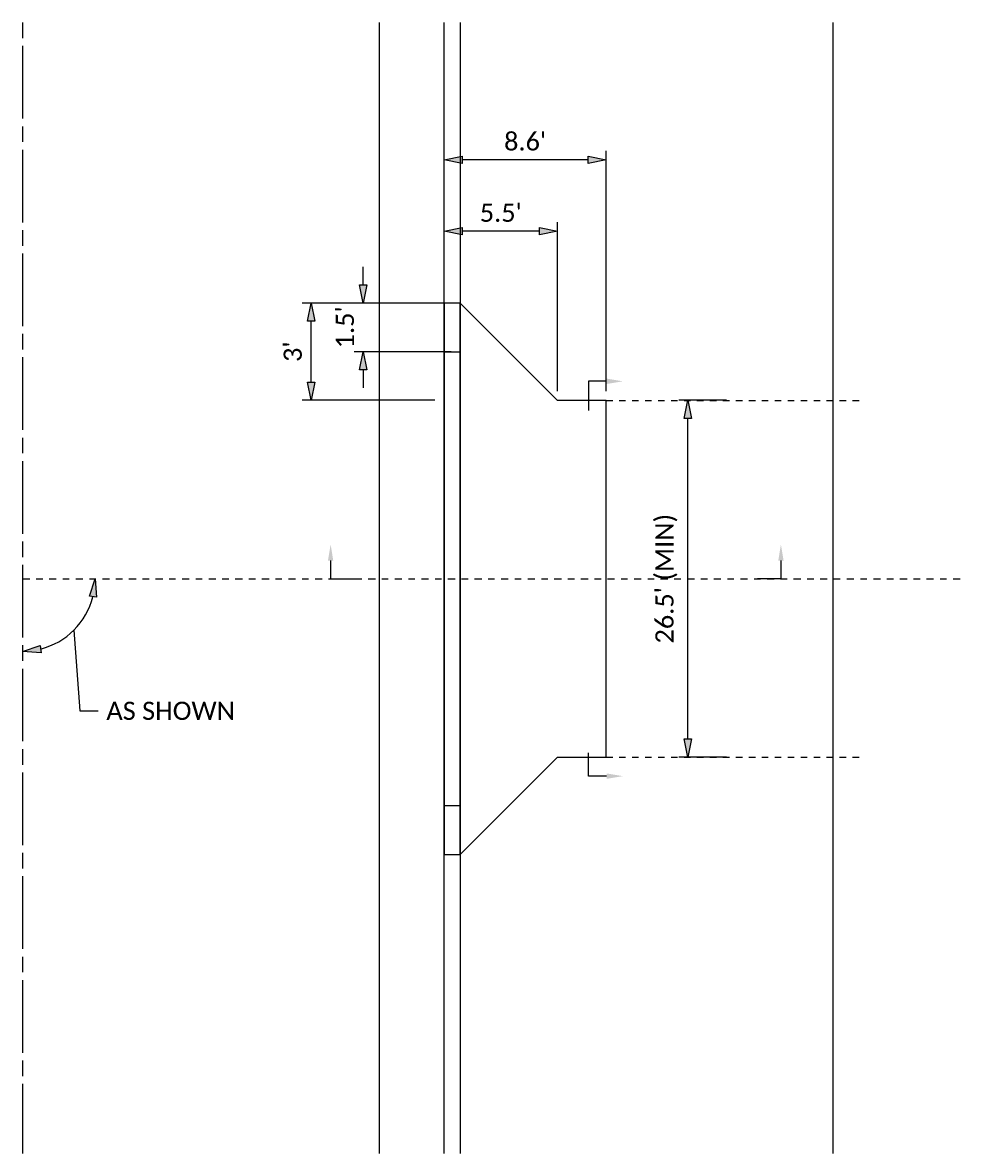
# Model space of a CAD drawing. Header units: feet. Extents: x 2426408 to 2426536, y 203902 to 203941.
# Tile 4 of 5: x 2426494 to 2426508, y 203906 to 203923. Entities that reach past the tile are written whole.
import ezdxf
from ezdxf import colors
from ezdxf.entities.mleader import LeaderData, LeaderLine
from ezdxf.math import Vec2, Vec3

# ---------------------------------------------------------------- set-up
doc = ezdxf.new("R2010")
doc.units = ezdxf.units.FT
doc.header["$MEASUREMENT"] = 0
for name, pattern in [('CL', [2, 0.3, -0.15, 1.4, -0.15]), ('OhDOT_USTN5', [0.11, 0.055, -0.055]), ('OhDOT_USTN7', [0.221, 0.11, -0.028, 0.055, -0.028]), ('rowex', [0])]:
    doc.linetypes.add(name, pattern=pattern)
for name, color, linetype in [('GE_P_Driveway_CL', 7, 'OhDOT_USTN7'), ('GE_X_CL', 7, 'CL'), ('PV_P_Curb', 120, 'Continuous'), ('PV_P_Drive', 230, 'Continuous'), ('PV_X_Driveway', 7, 'OhDOT_USTN5'), ('RW_X_Fee_RW', 6, 'rowex'), ('SH_TextL', 240, 'Continuous'), ('SH_TextM', 7, 'Continuous')]:
    doc.layers.add(name, color=color, linetype=linetype)
doc.styles.get("Standard").update_dxf_attribs({"font": 'calibri.ttf'})
doc.styles.add('Straight-Normal', font='calibri.ttf', dxfattribs={"height": 0.14})
doc.dimstyles.new('Dec-0  Straight', dxfattribs={"dimtxt": 0.14, "dimasz": 0.14, "dimexe": 0.07, "dimexo": 0.07, "dimgap": 0.07, "dimtad": 1, "dimdec": 0, "dimzin": 3, "dimdsep": 46, "dimtxsty": 'Straight-Normal', "dimblk": 'Dim1', "dimcen": 0, "dimclrd": 95, "dimclre": 95, "dimclrt": 7, "dimadec": 0, "dimazin": 3, "dimtfac": 1, "dimtdec": 0, "dimtix": 1, "dimtofl": 0, "dimtmove": 1, "dimatfit": 3, "dimldrblk": 'Dim1', "dimfxl": 1, "dimtolj": 1, "dimtzin": 0, "dimlwd": -1, "dimlwe": -1, "dimarcsym": 0})

# ---------------------------------------------------------------- blocks, each defined once
blk = doc.blocks.new('Dim1')
h = blk.add_hatch(color=4)
h.dxf.hatch_style = 1
h.paths.add_polyline_path([(0, 0), (-1, -0.2), (-1, 0.2)])
at = {"color": 4}
blk.add_lwpolyline([(0, 0), (-1, -0.2), (-1, 0.2), (0, 0)], dxfattribs=at)
blk = doc.blocks.new('*D983')
at = {"layer": 'Defpoints', "color": 0, "transparency": 16777216}
for p in [(2426500, 203921.373), (2426500, 203917.666), (2426502.5, 203917.666)]:
    blk.add_point(p, dxfattribs=at)
at = {"layer": 'SH_TextL', "color": 95, "linetype": 'Continuous', "transparency": 16777216}
for p, q in [((2426500, 203917.806), (2426500, 203921.513)), ((2426502.5, 203917.806), (2426502.5, 203921.513)), ((2426502.22, 203921.373), (2426500.28, 203921.373))]:
    blk.add_line(p, q, dxfattribs=at)
at = {"layer": 'SH_TextL', "color": 95, "transparency": 16777216, "xscale": 0.28, "yscale": 0.28, "zscale": 0.28, "rotation": 180}
blk.add_blockref('Dim1', (2426500, 203921.373), dxfattribs=at)
at = {"layer": 'SH_TextL', "color": 95, "transparency": 16777216, "xscale": 0.28, "yscale": 0.28, "zscale": 0.28}
blk.add_blockref('Dim1', (2426502.5, 203921.373), dxfattribs=at)
at = {"layer": 'SH_TextL', "color": 7, "transparency": 16777216, "insert": (2426501.25, 203921.656), "char_height": 0.28, "width": 4.14767, "attachment_point": 5, "style": 'Straight-Normal'}
blk.add_mtext("\\A1;8.6'", dxfattribs=at)
blk = doc.blocks.new('*D984')
at = {"layer": 'Defpoints', "color": 0, "transparency": 16777216}
for p in [(2426500, 203920.274), (2426500, 203917.666), (2426501.75, 203917.666)]:
    blk.add_point(p, dxfattribs=at)
at = {"layer": 'SH_TextL', "color": 95, "linetype": 'Continuous', "transparency": 16777216}
for p, q in [((2426500, 203917.806), (2426500, 203920.414)), ((2426501.75, 203917.806), (2426501.75, 203920.414)), ((2426501.47, 203920.274), (2426500.28, 203920.274))]:
    blk.add_line(p, q, dxfattribs=at)
at = {"layer": 'SH_TextL', "color": 95, "transparency": 16777216, "xscale": 0.28, "yscale": 0.28, "zscale": 0.28, "rotation": 180}
blk.add_blockref('Dim1', (2426500, 203920.274), dxfattribs=at)
at = {"layer": 'SH_TextL', "color": 95, "transparency": 16777216, "xscale": 0.28, "yscale": 0.28, "zscale": 0.28}
blk.add_blockref('Dim1', (2426501.75, 203920.274), dxfattribs=at)
at = {"layer": 'SH_TextL', "color": 7, "transparency": 16777216, "insert": (2426500.875, 203920.556), "char_height": 0.28, "attachment_point": 5, "style": 'Straight-Normal'}
blk.add_mtext("\\A1;5.5'", dxfattribs=at)
blk = doc.blocks.new('*D985')
at = {"layer": 'Defpoints', "color": 0, "transparency": 16777216}
for p in [(2426503.759, 203917.666), (2426504.498, 203917.666), (2426504.498, 203912.166)]:
    blk.add_point(p, dxfattribs=at)
at = {"layer": 'SH_TextL', "color": 95, "linetype": 'Continuous', "transparency": 16777216}
for p, q in [((2426504.358, 203917.666), (2426503.619, 203917.666)), ((2426503.759, 203912.446), (2426503.759, 203917.386)), ((2426504.358, 203912.166), (2426503.619, 203912.166))]:
    blk.add_line(p, q, dxfattribs=at)
at = {"layer": 'SH_TextL', "color": 95, "transparency": 16777216, "xscale": 0.28, "yscale": 0.28, "zscale": 0.28}
for p, rotation in [((2426503.759, 203917.666), 90), ((2426503.759, 203912.166), 270)]:
    blk.add_blockref('Dim1', p, dxfattribs=dict(at, rotation=rotation))
at = {"layer": 'SH_TextL', "color": 7, "transparency": 16777216, "insert": (2426503.429, 203914.916), "char_height": 0.28, "attachment_point": 5, "rotation": 90, "style": 'Straight-Normal'}
blk.add_mtext("\\A1;26.5' (MIN)", dxfattribs=at)
blk = doc.blocks.new('*D986')
at = {"layer": 'Defpoints', "color": 0, "transparency": 16777216}
for p in [(2426500.25, 203919.166), (2426498.754, 203918.416), (2426500.25, 203918.416)]:
    blk.add_point(p, dxfattribs=at)
at = {"layer": 'SH_TextL', "color": 95, "linetype": 'Continuous', "transparency": 16777216}
for p, q in [((2426498.754, 203919.446), (2426498.754, 203919.726)), ((2426500.11, 203919.166), (2426498.614, 203919.166)), ((2426500.11, 203918.416), (2426498.614, 203918.416)), ((2426498.754, 203918.136), (2426498.754, 203917.856))]:
    blk.add_line(p, q, dxfattribs=at)
at = {"layer": 'SH_TextL', "color": 95, "transparency": 16777216, "xscale": 0.28, "yscale": 0.28, "zscale": 0.28}
for p, rotation in [((2426498.754, 203919.166), 270), ((2426498.754, 203918.416), 90)]:
    blk.add_blockref('Dim1', p, dxfattribs=dict(at, rotation=rotation))
at = {"layer": 'SH_TextL', "color": 7, "transparency": 16777216, "insert": (2426498.472, 203918.791), "char_height": 0.28, "attachment_point": 5, "rotation": 90, "style": 'Straight-Normal'}
blk.add_mtext("\\A1;1.5'", dxfattribs=at)
blk = doc.blocks.new('*D987')
at = {"layer": 'Defpoints', "color": 0, "transparency": 16777216}
for p in [(2426497.95, 203919.166), (2426500, 203919.166), (2426500, 203917.666)]:
    blk.add_point(p, dxfattribs=at)
at = {"layer": 'SH_TextL', "color": 95, "linetype": 'Continuous', "transparency": 16777216}
for p, q in [((2426499.86, 203919.166), (2426497.81, 203919.166)), ((2426497.95, 203917.946), (2426497.95, 203918.886)), ((2426499.86, 203917.666), (2426497.81, 203917.666))]:
    blk.add_line(p, q, dxfattribs=at)
at = {"layer": 'SH_TextL', "color": 95, "transparency": 16777216, "xscale": 0.28, "yscale": 0.28, "zscale": 0.28}
for p, rotation in [((2426497.95, 203919.166), 90), ((2426497.95, 203917.666), 270)]:
    blk.add_blockref('Dim1', p, dxfattribs=dict(at, rotation=rotation))
at = {"layer": 'SH_TextL', "color": 7, "transparency": 16777216, "insert": (2426497.667, 203918.416), "char_height": 0.28, "attachment_point": 5, "rotation": 90, "style": 'Straight-Normal'}
blk.add_mtext("\\A1;3'", dxfattribs=at)
blk = doc.blocks.new('*D988')
at = {"layer": 'Defpoints', "color": 0, "transparency": 16777216}
for p in [(2426493.5, 203923.489), (2426493.5, 203914.916), (2426507.978, 203914.916), (2426494.06, 203913.946), (2426493.5, 203906.056)]:
    blk.add_point(p, dxfattribs=at)
at = {"layer": 'SH_TextL', "color": 95, "linetype": 'Continuous', "transparency": 16777216}
for p, q in [((2426494.292, 203914.124), (2426494.383, 203912.878)), ((2426494.383, 203912.878), (2426494.663, 203912.878))]:
    blk.add_line(p, q, dxfattribs=at)
blk.add_arc((2426493.5, 203914.916), 1.119, 284.3707, 345.6293, dxfattribs=at)
at = {"layer": 'SH_TextL', "color": 95, "transparency": 16777216, "xscale": 0.28, "yscale": 0.28, "zscale": 0.28}
for p, rotation in [((2426494.62, 203914.916), 82.81465616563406), ((2426493.5, 203913.796), 187.1853438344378)]:
    blk.add_blockref('Dim1', p, dxfattribs=dict(at, rotation=rotation))
at = {"layer": 'SH_TextL', "color": 7, "transparency": 16777216, "insert": (2426495.783, 203912.878), "char_height": 0.28, "attachment_point": 5, "style": 'Straight-Normal'}
blk.add_mtext('\\A1;AS SHOWN', dxfattribs=at)

msp = doc.modelspace()

# ---------------------------------------------------------------- linework, layer by layer
at = {"layer": 'GE_P_Driveway_CL'}
msp.add_line((2426493.50023, 203914.91563), (2426507.97803, 203914.91563), dxfattribs=at)
at = {"layer": 'GE_X_CL', "ltscale": 0.8}
msp.add_line((2426493.50023, 203923.48883), (2426493.50023, 203906.0564), dxfattribs=at)
at = {"layer": 'PV_P_Curb'}
for p, q in [((2426499.00023, 203923.48883), (2426499.00023, 203906.0564)), ((2426500.00023, 203906.0564), (2426500.00023, 203923.48883)), ((2426500.25023, 203923.48883), (2426500.25023, 203906.0564))]:
    msp.add_line(p, q, dxfattribs=at)
at = {"layer": 'PV_P_Drive'}
for p, q in [((2426500.25023, 203919.16563), (2426500.00023, 203919.16563)), ((2426500.00023, 203919.16563), (2426500.00023, 203910.66563)), ((2426501.75023, 203917.66563), (2426500.25023, 203919.16563)), ((2426500.25023, 203910.66563), (2426500.25023, 203919.16563)), ((2426500.00023, 203918.41563), (2426500.25023, 203918.41563)), ((2426502.50023, 203917.66563), (2426501.75023, 203917.66563)), ((2426502.50023, 203912.16563), (2426502.50023, 203917.66563)), ((2426500.25023, 203910.66563), (2426501.75023, 203912.16563)), ((2426501.75023, 203912.16563), (2426502.50023, 203912.16563)), ((2426500.25023, 203911.41563), (2426500.00023, 203911.41563)), ((2426500.00023, 203910.66563), (2426500.25023, 203910.66563))]:
    msp.add_line(p, q, dxfattribs=at)
at = {"layer": 'PV_X_Driveway'}
for p, q in [((2426502.50023, 203917.66563), (2426506.49493, 203917.66563)), ((2426502.50023, 203912.16563), (2426506.49493, 203912.16563))]:
    msp.add_line(p, q, dxfattribs=at)
at = {"layer": 'RW_X_Fee_RW', "ltscale": 0.8}
msp.add_line((2426506.00023, 203906.0564), (2426506.00023, 203923.48883), dxfattribs=at)

# ---------------------------------------------------------------- dimensions: what is measured, and where the dimension line sits
at = {"layer": 'SH_TextL'}
dim = msp.add_angular_dim_2l(base=(2426494.05988, 203913.9463), line1=((2426493.50023, 203923.48883), (2426493.50023, 203906.0564)), line2=((2426493.50023, 203914.91563), (2426507.97803, 203914.91563)), text='AS SHOWN', dimstyle='Dec-0  Straight', override={"dimpost": "'"}, dxfattribs=at)
dim.commit()
dim.dimension.update_dxf_attribs({"geometry": '*D988', "text_midpoint": (2426495.78331, 203912.87844), "dimtype": 162})
for base, p1, text, picture, middle in [((2426500.00023, 203921.37271), (2426502.50023, 203917.66563), "8.6'", '*D983', (2426501.25023, 203921.65616)), ((2426500.00023, 203920.27422), (2426501.75023, 203917.66563), "5.5'", '*D984', (2426500.87523, 203920.55627))]:
    dim = msp.add_linear_dim(base=base, p1=p1, p2=(2426500.00023, 203917.66563), text=text, dimstyle='Dec-0  Straight', override={"dimpost": "'"}, dxfattribs=at)
    dim.commit()
    dim.dimension.update_dxf_attribs({"geometry": picture, "text_midpoint": middle})
for base, p1, p2, text, picture, middle in [((2426498.75421, 203918.41563), (2426500.25023, 203919.16563), (2426500.25023, 203918.41563), "1.5'", '*D986', (2426498.47184, 203918.79063)), ((2426497.95017, 203919.16563), (2426500.00023, 203917.66563), (2426500.00023, 203919.16563), "3'", '*D987', (2426497.66672, 203918.41563)), ((2426503.75873, 203917.66563), (2426504.49758, 203912.16563), (2426504.49758, 203917.66563), "26.5' (MIN)", '*D985', (2426503.42877, 203914.91563))]:
    dim = msp.add_linear_dim(base=base, p1=p1, p2=p2, angle=90, text=text, dimstyle='Dec-0  Straight', override={"dimpost": "'"}, dxfattribs=at)
    dim.commit()
    dim.dimension.update_dxf_attribs({"geometry": picture, "text_midpoint": middle})

# ---------------------------------------------------------------- leaders
at = {"layer": 'SH_TextM'}
ml = msp.add_multileader_mtext('Standard', dxfattribs=at)
ml.set_content('', color=256)
ml.set_leader_properties()
ml.build(insert=Vec2(0, 0))
ml.multileader.update_dxf_attribs({"text_right_attachment_type": 6, "dogleg_length": 0.36, "arrow_head_size": 0.25})
ctx = ml.context
ctx.base_point, ctx.char_height, ctx.arrow_head_size, ctx.landing_gap_size, ctx.plane_origin, ctx.plane_x_axis, ctx.plane_y_axis = Vec3(2426502.1385, 203917.41962), 0.18, 0.25, 0.09, Vec3(2426502.75732, 203917.9587), Vec3(0, 1), Vec3(-1, 0)
ctx.right_attachment, ctx.text_align_type = 6, 2
notes = []
notes.append((ctx, [(0, (1, 1, 0), (2426502.2285, 203917.95962), (0, -1), 0.36, [(0, [(2426502.75732, 203917.9587)], 0, [])])]))
ctx.mtext.insert, ctx.mtext.text_direction, ctx.mtext.rotation, ctx.mtext.alignment, ctx.mtext.flow_direction = Vec3(2426502.0485, 203917.50962), Vec3(0, 1), 1.57079633, 3, 5
ml = msp.add_multileader_mtext('Standard', dxfattribs=at)
ml.set_content('', color=256)
ml.set_leader_properties()
ml.build(insert=Vec2(0, 0))
ml.multileader.update_dxf_attribs({"text_right_attachment_type": 6, "dogleg_length": 0.36, "arrow_head_size": 0.25})
ctx = ml.context
ctx.base_point, ctx.char_height, ctx.arrow_head_size, ctx.landing_gap_size, ctx.plane_origin, ctx.plane_x_axis, ctx.plane_y_axis = Vec3(2426498.7897, 203914.82563), 0.18, 0.25, 0.09, Vec3(2426498.25062, 203915.44446), Vec3(-1, 0), Vec3(0, -1)
ctx.right_attachment, ctx.text_align_type = 6, 2
notes.append((ctx, [(0, (1, 1, 0), (2426498.2497, 203914.91563), (1, 0), 0.36, [(0, [(2426498.25062, 203915.44446)], 0, [])])]))
ctx.mtext.insert, ctx.mtext.text_direction, ctx.mtext.rotation, ctx.mtext.alignment, ctx.mtext.flow_direction = Vec3(2426498.6997, 203914.73563), Vec3(-1, 0), 3.14159265, 3, 5
ml = msp.add_multileader_mtext('Standard', dxfattribs=at)
ml.set_content('', color=256)
ml.set_leader_properties()
ml.build(insert=Vec2(0, 0))
ml.multileader.update_dxf_attribs({"text_right_attachment_type": 6, "dogleg_length": 0.36, "arrow_head_size": 0.25})
ctx = ml.context
ctx.base_point, ctx.char_height, ctx.arrow_head_size, ctx.landing_gap_size, ctx.plane_origin, ctx.plane_x_axis, ctx.plane_y_axis = Vec3(2426504.83576, 203914.91563), 0.18, 0.25, 0.09, Vec3(2426505.19484, 203915.44446), Vec3(-1, 0), Vec3(0, -1)
ctx.right_attachment = 6
notes.append((ctx, [(0, (1, 1, 0), (2426505.19576, 203914.91563), (-1, 0), 0.36, [(0, [(2426505.19484, 203915.44446)], 0, [])])]))
ctx.mtext.insert, ctx.mtext.text_direction, ctx.mtext.rotation, ctx.mtext.flow_direction = Vec3(2426504.74576, 203914.82563), Vec3(-1, 0), 3.14159265, 5
ml = msp.add_multileader_mtext('Standard', dxfattribs=at)
ml.set_content('', color=256)
ml.set_leader_properties()
ml.build(insert=Vec2(0, 0))
ml.multileader.update_dxf_attribs({"text_right_attachment_type": 6, "dogleg_length": 0.36, "arrow_head_size": 0.25})
ctx = ml.context
ctx.base_point, ctx.char_height, ctx.arrow_head_size, ctx.landing_gap_size, ctx.plane_origin, ctx.plane_x_axis, ctx.plane_y_axis = Vec3(2426502.2285, 203912.23165), 0.18, 0.25, 0.09, Vec3(2426502.75732, 203911.87257), Vec3(0, 1), Vec3(-1, 0)
ctx.right_attachment = 6
notes.append((ctx, [(0, (1, 1, 0), (2426502.2285, 203911.87165), (0, 1), 0.36, [(0, [(2426502.75732, 203911.87257)], 0, [])])]))
ctx.mtext.insert, ctx.mtext.text_direction, ctx.mtext.rotation, ctx.mtext.flow_direction = Vec3(2426502.1385, 203912.32165), Vec3(0, 1), 1.57079633, 5
for ctx, leaders in notes:
    for number, flags, end, landing, length, lines in leaders:
        leader = LeaderData()
        leader.index, (leader.has_last_leader_line, leader.has_dogleg_vector, leader.attachment_direction) = number, flags
        leader.last_leader_point, leader.dogleg_vector, leader.dogleg_length = Vec3(end), Vec3(landing), length
        for number, points, colour, breaks in lines:
            line = LeaderLine()
            line.index, line.vertices, line.color, line.breaks = number, Vec3.list(points), colors.encode_raw_color(colour), breaks
            leader.lines.append(line)
        ctx.leaders.append(leader)

doc.saveas('drawing.dxf')
